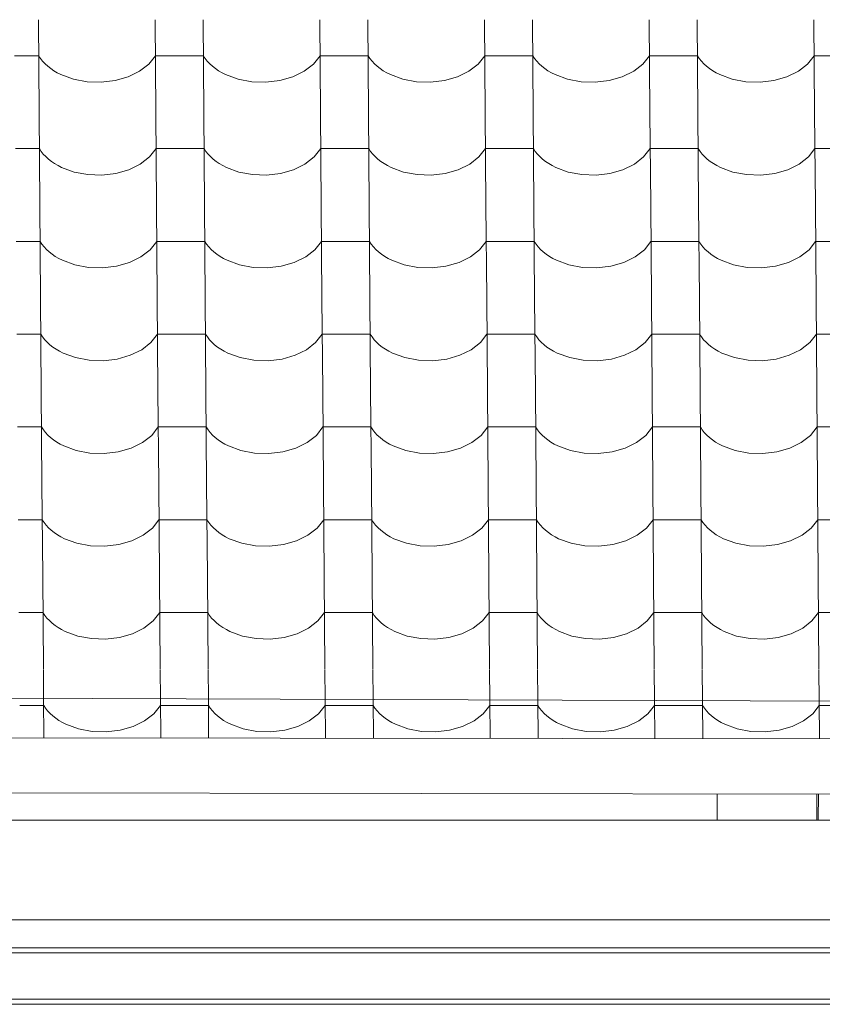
# Model space of a CAD drawing. Header units: millimetres. Extents: x -27785 to 104762, y -947 to 11132.
# Tile 8 of 146: x -18885 to -18081, y 6795 to 7782. Entities that reach past the tile are written whole.
import ezdxf

# ---------------------------------------------------------------- set-up
doc = ezdxf.new("R2010")
doc.units = ezdxf.units.MM
doc.header["$MEASUREMENT"] = 0
for name, color, linetype in [('POHLED JIŽNÍ_1_Bourané_Konstrukce - krov', 7, 'Continuous'), ('POHLED JIŽNÍ_1_Bourané_Konstrukce - nosné', 7, 'Continuous'), ('POHLED JIŽNÍ_1_Bourané_Konstrukce - střechy a skořepiny', 7, 'Continuous'), ('POHLED JIŽNÍ_1_Bourané_Konstrukce - římsy', 7, 'Continuous'), ('POHLED JIŽNÍ_1_Bourané_Výplně - Povrchové', 7, 'Continuous'), ('POHLED JIŽNÍ_1_Konstrukce - krov', 7, 'Continuous'), ('POHLED JIŽNÍ_1_Konstrukce - nosné', 7, 'Continuous')]:
    doc.layers.add(name, color=color, linetype=linetype)

# ---------------------------------------------------------------- blocks, each defined once
blk = doc.blocks.new('*X2', base_point=(-29303.7, -27473.93))
at = {"layer": 'POHLED JIŽNÍ_1_Bourané_Výplně - Povrchové', "color": 7, "linetype": 'Continuous', "lineweight": 13}
for p, q in [((-18866.51, 7782.18), (-18865.79, 7689.5)), ((-18749.55, 7782.18), (-18748.83, 7689.5)), ((-18701.52, 7782.18), (-18700.8, 7689.5)), ((-18584.56, 7782.18), (-18583.83, 7689.5)), ((-18536.52, 7782.18), (-18535.8, 7689.5)), ((-18419.56, 7782.18), (-18418.84, 7689.5)), ((-18371.53, 7782.18), (-18370.8, 7689.5)), ((-18254.56, 7782.18), (-18253.84, 7689.5)), ((-18206.53, 7782.18), (-18205.81, 7689.5)), ((-18089.57, 7782.18), (-18088.85, 7689.5)), ((-18866.23, 7746.02), (-18890.25, 7746.02)), ((-18866.23, 7746.02), (-18864.39, 7743.23)), ((-18864.39, 7743.23), (-18862.24, 7740.53)), ((-18862.24, 7740.53), (-18859.82, 7737.94)), ((-18859.82, 7737.94), (-18857.12, 7735.48)), ((-18765.13, 7730.46), (-18755.87, 7737.63)), ((-18755.87, 7737.63), (-18749.27, 7746.02)), ((-18725.25, 7746.02), (-18749.27, 7746.02)), ((-18701.24, 7746.02), (-18725.25, 7746.02)), ((-18701.24, 7746.02), (-18699.39, 7743.23)), ((-18699.39, 7743.23), (-18697.25, 7740.53)), ((-18697.25, 7740.53), (-18694.82, 7737.94)), ((-18694.82, 7737.94), (-18692.12, 7735.48)), ((-18600.13, 7730.46), (-18590.88, 7737.63)), ((-18590.88, 7737.63), (-18584.27, 7746.02)), ((-18560.26, 7746.02), (-18584.27, 7746.02)), ((-18536.24, 7746.02), (-18560.26, 7746.02)), ((-18536.24, 7746.02), (-18534.39, 7743.23)), ((-18534.39, 7743.23), (-18532.25, 7740.53)), ((-18532.25, 7740.53), (-18529.82, 7737.94)), ((-18529.82, 7737.94), (-18527.12, 7735.48)), ((-18435.13, 7730.46), (-18425.88, 7737.63)), ((-18425.88, 7737.63), (-18419.28, 7746.02)), ((-18395.26, 7746.02), (-18419.28, 7746.02)), ((-18371.24, 7746.02), (-18395.26, 7746.02)), ((-18371.24, 7746.02), (-18369.4, 7743.23)), ((-18369.4, 7743.23), (-18367.26, 7740.53)), ((-18367.26, 7740.53), (-18364.83, 7737.94)), ((-18364.83, 7737.94), (-18362.13, 7735.48)), ((-18270.14, 7730.46), (-18260.88, 7737.63)), ((-18260.88, 7737.63), (-18254.28, 7746.02)), ((-18230.27, 7746.02), (-18254.28, 7746.02)), ((-18206.25, 7746.02), (-18230.27, 7746.02)), ((-18206.25, 7746.02), (-18204.4, 7743.23)), ((-18204.4, 7743.23), (-18202.26, 7740.53)), ((-18202.26, 7740.53), (-18199.83, 7737.94)), ((-18199.83, 7737.94), (-18197.13, 7735.48)), ((-18105.14, 7730.46), (-18095.89, 7737.63)), ((-18095.89, 7737.63), (-18089.29, 7746.02)), ((-18065.27, 7746.02), (-18089.29, 7746.02)), ((-18857.12, 7735.48), (-18854.16, 7733.15)), ((-18854.16, 7733.15), (-18850.96, 7730.97)), ((-18850.96, 7730.97), (-18847.53, 7728.96)), ((-18847.53, 7728.96), (-18843.89, 7727.11)), ((-18843.89, 7727.11), (-18831.41, 7722.54)), ((-18776.56, 7724.87), (-18765.13, 7730.46)), ((-18692.12, 7735.48), (-18689.16, 7733.15)), ((-18689.16, 7733.15), (-18685.96, 7730.97)), ((-18685.96, 7730.97), (-18682.53, 7728.96)), ((-18682.53, 7728.96), (-18678.9, 7727.11)), ((-18678.9, 7727.11), (-18666.42, 7722.54)), ((-18611.56, 7724.87), (-18600.13, 7730.46)), ((-18527.12, 7735.48), (-18524.17, 7733.15)), ((-18524.17, 7733.15), (-18520.96, 7730.97)), ((-18520.96, 7730.97), (-18517.54, 7728.96)), ((-18517.54, 7728.96), (-18513.9, 7727.11)), ((-18513.9, 7727.11), (-18501.42, 7722.54)), ((-18446.57, 7724.87), (-18435.13, 7730.46)), ((-18362.13, 7735.48), (-18359.17, 7733.15)), ((-18359.17, 7733.15), (-18355.97, 7730.97)), ((-18355.97, 7730.97), (-18352.54, 7728.96)), ((-18352.54, 7728.96), (-18348.9, 7727.11)), ((-18348.9, 7727.11), (-18336.43, 7722.54)), ((-18281.57, 7724.87), (-18270.14, 7730.46)), ((-18197.13, 7735.48), (-18194.17, 7733.15)), ((-18194.17, 7733.15), (-18190.97, 7730.97)), ((-18190.97, 7730.97), (-18187.54, 7728.96)), ((-18187.54, 7728.96), (-18183.91, 7727.11)), ((-18183.91, 7727.11), (-18171.43, 7722.54)), ((-18116.58, 7724.87), (-18105.14, 7730.46)), ((-18831.41, 7722.54), (-18817.73, 7719.95)), ((-18817.73, 7719.95), (-18803.55, 7719.48)), ((-18803.55, 7719.48), (-18789.59, 7721.15)), ((-18789.59, 7721.15), (-18776.56, 7724.87)), ((-18666.42, 7722.54), (-18652.74, 7719.95)), ((-18652.74, 7719.95), (-18638.56, 7719.48)), ((-18638.56, 7719.48), (-18624.59, 7721.15)), ((-18624.59, 7721.15), (-18611.56, 7724.87)), ((-18501.42, 7722.54), (-18487.74, 7719.95)), ((-18487.74, 7719.95), (-18473.56, 7719.48)), ((-18473.56, 7719.48), (-18459.6, 7721.15)), ((-18459.6, 7721.15), (-18446.57, 7724.87)), ((-18336.43, 7722.54), (-18322.75, 7719.95)), ((-18322.75, 7719.95), (-18308.56, 7719.48)), ((-18308.56, 7719.48), (-18294.6, 7721.15)), ((-18294.6, 7721.15), (-18281.57, 7724.87)), ((-18171.43, 7722.54), (-18157.75, 7719.95)), ((-18157.75, 7719.95), (-18143.57, 7719.48)), ((-18143.57, 7719.48), (-18129.61, 7721.15)), ((-18129.61, 7721.15), (-18116.58, 7724.87)), ((-18865.79, 7689.17), (-18865.07, 7596.49)), ((-18748.83, 7689.17), (-18748.11, 7596.49)), ((-18700.79, 7689.17), (-18700.07, 7596.49)), ((-18583.83, 7689.17), (-18583.11, 7596.49)), ((-18535.8, 7689.17), (-18535.08, 7596.49)), ((-18418.84, 7689.17), (-18418.11, 7596.49)), ((-18370.8, 7689.17), (-18370.08, 7596.49)), ((-18253.84, 7689.17), (-18253.12, 7596.49)), ((-18205.81, 7689.17), (-18205.08, 7596.49)), ((-18088.84, 7689.17), (-18088.12, 7596.49)), ((-18865.51, 7653.01), (-18889.53, 7653.01)), ((-18865.51, 7653.01), (-18863.66, 7650.22)), ((-18863.66, 7650.22), (-18861.52, 7647.52)), ((-18861.52, 7647.52), (-18859.09, 7644.93)), ((-18755.15, 7644.62), (-18748.55, 7653.01)), ((-18724.53, 7653.01), (-18748.55, 7653.01)), ((-18700.51, 7653.01), (-18724.53, 7653.01)), ((-18700.51, 7653.01), (-18698.67, 7650.22)), ((-18698.67, 7650.22), (-18696.52, 7647.52)), ((-18696.52, 7647.52), (-18694.1, 7644.93)), ((-18590.15, 7644.62), (-18583.55, 7653.01)), ((-18559.53, 7653.01), (-18583.55, 7653.01)), ((-18535.52, 7653.01), (-18559.53, 7653.01)), ((-18535.52, 7653.01), (-18533.67, 7650.22)), ((-18533.67, 7650.22), (-18531.53, 7647.52)), ((-18531.53, 7647.52), (-18529.1, 7644.93)), ((-18425.16, 7644.62), (-18418.55, 7653.01)), ((-18394.54, 7653.01), (-18418.55, 7653.01)), ((-18370.52, 7653.01), (-18394.54, 7653.01)), ((-18370.52, 7653.01), (-18368.67, 7650.22)), ((-18368.67, 7650.22), (-18366.53, 7647.52)), ((-18366.53, 7647.52), (-18364.1, 7644.93)), ((-18260.16, 7644.62), (-18253.56, 7653.01)), ((-18229.54, 7653.01), (-18253.56, 7653.01)), ((-18205.52, 7653.01), (-18229.54, 7653.01)), ((-18205.52, 7653.01), (-18203.68, 7650.22)), ((-18203.68, 7650.22), (-18201.54, 7647.52)), ((-18201.54, 7647.52), (-18199.11, 7644.93)), ((-18095.17, 7644.62), (-18088.56, 7653.01)), ((-18064.55, 7653.01), (-18088.56, 7653.01)), ((-18859.09, 7644.93), (-18856.39, 7642.47)), ((-18856.39, 7642.47), (-18853.43, 7640.14)), ((-18853.43, 7640.14), (-18850.23, 7637.96)), ((-18850.23, 7637.96), (-18846.8, 7635.95)), ((-18764.4, 7637.45), (-18755.15, 7644.62)), ((-18694.1, 7644.93), (-18691.4, 7642.47)), ((-18691.4, 7642.47), (-18688.44, 7640.14)), ((-18688.44, 7640.14), (-18685.24, 7637.96)), ((-18685.24, 7637.96), (-18681.81, 7635.95)), ((-18599.41, 7637.45), (-18590.15, 7644.62)), ((-18529.1, 7644.93), (-18526.4, 7642.47)), ((-18526.4, 7642.47), (-18523.44, 7640.14)), ((-18523.44, 7640.14), (-18520.24, 7637.96)), ((-18520.24, 7637.96), (-18516.81, 7635.95)), ((-18434.41, 7637.45), (-18425.16, 7644.62)), ((-18364.1, 7644.93), (-18361.4, 7642.47)), ((-18361.4, 7642.47), (-18358.45, 7640.14)), ((-18358.45, 7640.14), (-18355.24, 7637.96)), ((-18355.24, 7637.96), (-18351.82, 7635.95)), ((-18269.42, 7637.45), (-18260.16, 7644.62)), ((-18199.11, 7644.93), (-18196.41, 7642.47)), ((-18196.41, 7642.47), (-18193.45, 7640.14)), ((-18193.45, 7640.14), (-18190.25, 7637.96)), ((-18190.25, 7637.96), (-18186.82, 7635.95)), ((-18104.42, 7637.45), (-18095.17, 7644.62)), ((-18846.8, 7635.95), (-18843.17, 7634.1)), ((-18843.17, 7634.1), (-18830.69, 7629.53)), ((-18830.69, 7629.53), (-18817.01, 7626.94)), ((-18802.83, 7626.47), (-18788.87, 7628.14)), ((-18788.87, 7628.14), (-18775.84, 7631.86)), ((-18775.84, 7631.86), (-18764.4, 7637.45)), ((-18681.81, 7635.95), (-18678.17, 7634.1)), ((-18678.17, 7634.1), (-18665.69, 7629.53)), ((-18665.69, 7629.53), (-18652.01, 7626.94)), ((-18637.83, 7626.47), (-18623.87, 7628.14)), ((-18623.87, 7628.14), (-18610.84, 7631.86)), ((-18610.84, 7631.86), (-18599.41, 7637.45)), ((-18516.81, 7635.95), (-18513.18, 7634.1)), ((-18513.18, 7634.1), (-18500.7, 7629.53)), ((-18500.7, 7629.53), (-18487.02, 7626.94)), ((-18472.84, 7626.47), (-18458.87, 7628.14)), ((-18458.87, 7628.14), (-18445.84, 7631.86)), ((-18445.84, 7631.86), (-18434.41, 7637.45)), ((-18351.82, 7635.95), (-18348.18, 7634.1)), ((-18348.18, 7634.1), (-18335.7, 7629.53)), ((-18335.7, 7629.53), (-18322.02, 7626.94)), ((-18307.84, 7626.47), (-18293.88, 7628.14)), ((-18293.88, 7628.14), (-18280.85, 7631.86)), ((-18280.85, 7631.86), (-18269.42, 7637.45)), ((-18186.82, 7635.95), (-18183.18, 7634.1)), ((-18183.18, 7634.1), (-18170.71, 7629.53)), ((-18170.71, 7629.53), (-18157.03, 7626.94)), ((-18142.84, 7626.47), (-18128.88, 7628.14)), ((-18128.88, 7628.14), (-18115.85, 7631.86)), ((-18115.85, 7631.86), (-18104.42, 7637.45)), ((-18817.01, 7626.94), (-18802.83, 7626.47)), ((-18652.01, 7626.94), (-18637.83, 7626.47)), ((-18487.02, 7626.94), (-18472.84, 7626.47)), ((-18322.02, 7626.94), (-18307.84, 7626.47)), ((-18157.03, 7626.94), (-18142.84, 7626.47)), ((-18865.07, 7596.16), (-18864.34, 7503.48)), ((-18748.1, 7596.16), (-18747.38, 7503.48)), ((-18700.07, 7596.16), (-18699.35, 7503.48)), ((-18583.11, 7596.16), (-18582.39, 7503.48)), ((-18535.07, 7596.16), (-18534.35, 7503.48)), ((-18418.11, 7596.16), (-18417.39, 7503.48)), ((-18370.08, 7596.16), (-18369.36, 7503.48)), ((-18253.12, 7596.16), (-18252.4, 7503.48)), ((-18205.08, 7596.16), (-18204.36, 7503.48)), ((-18088.12, 7596.16), (-18087.4, 7503.48)), ((-18864.78, 7560), (-18888.8, 7560)), ((-18864.78, 7560), (-18862.94, 7557.21)), ((-18754.43, 7551.62), (-18747.82, 7560)), ((-18723.81, 7560), (-18747.82, 7560)), ((-18699.79, 7560), (-18723.81, 7560)), ((-18699.79, 7560), (-18697.94, 7557.21)), ((-18589.43, 7551.62), (-18582.83, 7560)), ((-18558.81, 7560), (-18582.83, 7560)), ((-18534.79, 7560), (-18558.81, 7560)), ((-18534.79, 7560), (-18532.95, 7557.21)), ((-18424.43, 7551.62), (-18417.83, 7560)), ((-18393.81, 7560), (-18417.83, 7560)), ((-18369.8, 7560), (-18393.81, 7560)), ((-18369.8, 7560), (-18367.95, 7557.21)), ((-18259.44, 7551.62), (-18252.83, 7560)), ((-18228.82, 7560), (-18252.83, 7560)), ((-18204.8, 7560), (-18228.82, 7560)), ((-18204.8, 7560), (-18202.96, 7557.21)), ((-18094.44, 7551.62), (-18087.84, 7560)), ((-18063.82, 7560), (-18087.84, 7560)), ((-18862.94, 7557.21), (-18860.8, 7554.51)), ((-18860.8, 7554.51), (-18858.37, 7551.93)), ((-18858.37, 7551.93), (-18855.67, 7549.46)), ((-18855.67, 7549.46), (-18852.71, 7547.13)), ((-18763.68, 7544.44), (-18754.43, 7551.62)), ((-18697.94, 7557.21), (-18695.8, 7554.51)), ((-18695.8, 7554.51), (-18693.37, 7551.93)), ((-18693.37, 7551.93), (-18690.67, 7549.46)), ((-18690.67, 7549.46), (-18687.71, 7547.13)), ((-18598.68, 7544.44), (-18589.43, 7551.62)), ((-18532.95, 7557.21), (-18530.8, 7554.51)), ((-18530.8, 7554.51), (-18528.38, 7551.93)), ((-18528.38, 7551.93), (-18525.68, 7549.46)), ((-18525.68, 7549.46), (-18522.72, 7547.13)), ((-18433.69, 7544.44), (-18424.43, 7551.62)), ((-18367.95, 7557.21), (-18365.81, 7554.51)), ((-18365.81, 7554.51), (-18363.38, 7551.93)), ((-18363.38, 7551.93), (-18360.68, 7549.46)), ((-18360.68, 7549.46), (-18357.72, 7547.13)), ((-18268.69, 7544.44), (-18259.44, 7551.62)), ((-18202.96, 7557.21), (-18200.81, 7554.51)), ((-18200.81, 7554.51), (-18198.39, 7551.93)), ((-18198.39, 7551.93), (-18195.68, 7549.46)), ((-18195.68, 7549.46), (-18192.73, 7547.13)), ((-18103.7, 7544.44), (-18094.44, 7551.62)), ((-18852.71, 7547.13), (-18849.51, 7544.96)), ((-18849.51, 7544.96), (-18846.08, 7542.94)), ((-18846.08, 7542.94), (-18842.44, 7541.09)), ((-18842.44, 7541.09), (-18829.97, 7536.52)), ((-18775.11, 7538.85), (-18763.68, 7544.44)), ((-18687.71, 7547.13), (-18684.51, 7544.96)), ((-18684.51, 7544.96), (-18681.08, 7542.94)), ((-18681.08, 7542.94), (-18677.45, 7541.09)), ((-18677.45, 7541.09), (-18664.97, 7536.52)), ((-18610.12, 7538.85), (-18598.68, 7544.44)), ((-18522.72, 7547.13), (-18519.52, 7544.96)), ((-18519.52, 7544.96), (-18516.09, 7542.94)), ((-18516.09, 7542.94), (-18512.45, 7541.09)), ((-18512.45, 7541.09), (-18499.97, 7536.52)), ((-18445.12, 7538.85), (-18433.69, 7544.44)), ((-18357.72, 7547.13), (-18354.52, 7544.96)), ((-18354.52, 7544.96), (-18351.09, 7542.94)), ((-18351.09, 7542.94), (-18347.46, 7541.09)), ((-18347.46, 7541.09), (-18334.98, 7536.52)), ((-18280.12, 7538.85), (-18268.69, 7544.44)), ((-18192.73, 7547.13), (-18189.52, 7544.96)), ((-18189.52, 7544.96), (-18186.1, 7542.94)), ((-18186.1, 7542.94), (-18182.46, 7541.09)), ((-18182.46, 7541.09), (-18169.98, 7536.52)), ((-18115.13, 7538.85), (-18103.7, 7544.44)), ((-18829.97, 7536.52), (-18816.29, 7533.93)), ((-18816.29, 7533.93), (-18802.1, 7533.46)), ((-18802.1, 7533.46), (-18788.14, 7535.13)), ((-18788.14, 7535.13), (-18775.11, 7538.85)), ((-18664.97, 7536.52), (-18651.29, 7533.93)), ((-18651.29, 7533.93), (-18637.11, 7533.46)), ((-18637.11, 7533.46), (-18623.15, 7535.13)), ((-18623.15, 7535.13), (-18610.12, 7538.85)), ((-18499.97, 7536.52), (-18486.29, 7533.93)), ((-18486.29, 7533.93), (-18472.11, 7533.46)), ((-18472.11, 7533.46), (-18458.15, 7535.13)), ((-18458.15, 7535.13), (-18445.12, 7538.85)), ((-18334.98, 7536.52), (-18321.3, 7533.93)), ((-18321.3, 7533.93), (-18307.12, 7533.46)), ((-18307.12, 7533.46), (-18293.15, 7535.13)), ((-18293.15, 7535.13), (-18280.12, 7538.85)), ((-18169.98, 7536.52), (-18156.3, 7533.93)), ((-18156.3, 7533.93), (-18142.12, 7533.46)), ((-18142.12, 7533.46), (-18128.16, 7535.13)), ((-18128.16, 7535.13), (-18115.13, 7538.85)), ((-18864.34, 7503.15), (-18863.62, 7410.47)), ((-18747.38, 7503.15), (-18746.66, 7410.47)), ((-18699.35, 7503.15), (-18698.63, 7410.47)), ((-18582.38, 7503.15), (-18581.66, 7410.47)), ((-18534.35, 7503.15), (-18533.63, 7410.47)), ((-18417.39, 7503.15), (-18416.67, 7410.47)), ((-18369.35, 7503.15), (-18368.63, 7410.47)), ((-18252.39, 7503.15), (-18251.67, 7410.47)), ((-18204.36, 7503.15), (-18203.64, 7410.47)), ((-18087.4, 7503.15), (-18086.68, 7410.47)), ((-18864.06, 7466.99), (-18888.08, 7466.99)), ((-18864.06, 7466.99), (-18862.22, 7464.2)), ((-18862.22, 7464.2), (-18860.07, 7461.5)), ((-18860.07, 7461.5), (-18857.65, 7458.92)), ((-18753.7, 7458.61), (-18747.1, 7466.99)), ((-18723.08, 7466.99), (-18747.1, 7466.99)), ((-18699.06, 7466.99), (-18723.08, 7466.99)), ((-18699.06, 7466.99), (-18697.22, 7464.2)), ((-18697.22, 7464.2), (-18695.08, 7461.5)), ((-18695.08, 7461.5), (-18692.65, 7458.92)), ((-18588.71, 7458.61), (-18582.1, 7466.99)), ((-18558.09, 7466.99), (-18582.1, 7466.99)), ((-18534.07, 7466.99), (-18558.09, 7466.99)), ((-18534.07, 7466.99), (-18532.22, 7464.2)), ((-18532.22, 7464.2), (-18530.08, 7461.5)), ((-18530.08, 7461.5), (-18527.65, 7458.92)), ((-18423.71, 7458.61), (-18417.11, 7466.99)), ((-18393.09, 7466.99), (-18417.11, 7466.99)), ((-18369.07, 7466.99), (-18393.09, 7466.99)), ((-18369.07, 7466.99), (-18367.23, 7464.2)), ((-18367.23, 7464.2), (-18365.09, 7461.5)), ((-18365.09, 7461.5), (-18362.66, 7458.92)), ((-18258.71, 7458.61), (-18252.11, 7466.99)), ((-18228.09, 7466.99), (-18252.11, 7466.99)), ((-18204.08, 7466.99), (-18228.09, 7466.99)), ((-18204.08, 7466.99), (-18202.23, 7464.2)), ((-18202.23, 7464.2), (-18200.09, 7461.5)), ((-18200.09, 7461.5), (-18197.66, 7458.92)), ((-18093.72, 7458.61), (-18087.12, 7466.99)), ((-18063.1, 7466.99), (-18087.12, 7466.99)), ((-18857.65, 7458.92), (-18854.95, 7456.45)), ((-18854.95, 7456.45), (-18851.99, 7454.13)), ((-18851.99, 7454.13), (-18848.78, 7451.95)), ((-18848.78, 7451.95), (-18845.36, 7449.93)), ((-18774.39, 7445.84), (-18762.96, 7451.43)), ((-18762.96, 7451.43), (-18753.7, 7458.61)), ((-18692.65, 7458.92), (-18689.95, 7456.45)), ((-18689.95, 7456.45), (-18686.99, 7454.13)), ((-18686.99, 7454.13), (-18683.79, 7451.95)), ((-18683.79, 7451.95), (-18680.36, 7449.93)), ((-18609.39, 7445.84), (-18597.96, 7451.43)), ((-18597.96, 7451.43), (-18588.71, 7458.61)), ((-18527.65, 7458.92), (-18524.95, 7456.45)), ((-18524.95, 7456.45), (-18521.99, 7454.13)), ((-18521.99, 7454.13), (-18518.79, 7451.95)), ((-18518.79, 7451.95), (-18515.37, 7449.93)), ((-18444.4, 7445.84), (-18432.96, 7451.43)), ((-18432.96, 7451.43), (-18423.71, 7458.61)), ((-18362.66, 7458.92), (-18359.96, 7456.45)), ((-18359.96, 7456.45), (-18357, 7454.13)), ((-18357, 7454.13), (-18353.8, 7451.95)), ((-18353.8, 7451.95), (-18350.37, 7449.93)), ((-18279.4, 7445.84), (-18267.97, 7451.43)), ((-18267.97, 7451.43), (-18258.71, 7458.61)), ((-18197.66, 7458.92), (-18194.96, 7456.45)), ((-18194.96, 7456.45), (-18192, 7454.13)), ((-18192, 7454.13), (-18188.8, 7451.95)), ((-18188.8, 7451.95), (-18185.37, 7449.93)), ((-18114.41, 7445.84), (-18102.97, 7451.43)), ((-18102.97, 7451.43), (-18093.72, 7458.61)), ((-18845.36, 7449.93), (-18841.72, 7448.08)), ((-18841.72, 7448.08), (-18829.24, 7443.51)), ((-18829.24, 7443.51), (-18815.56, 7440.92)), ((-18815.56, 7440.92), (-18801.38, 7440.45)), ((-18801.38, 7440.45), (-18787.42, 7442.12)), ((-18787.42, 7442.12), (-18774.39, 7445.84)), ((-18680.36, 7449.93), (-18676.73, 7448.08)), ((-18676.73, 7448.08), (-18664.25, 7443.51)), ((-18664.25, 7443.51), (-18650.57, 7440.92)), ((-18650.57, 7440.92), (-18636.38, 7440.45)), ((-18636.38, 7440.45), (-18622.42, 7442.12)), ((-18622.42, 7442.12), (-18609.39, 7445.84)), ((-18515.37, 7449.93), (-18511.73, 7448.08)), ((-18511.73, 7448.08), (-18499.25, 7443.51)), ((-18499.25, 7443.51), (-18485.57, 7440.92)), ((-18485.57, 7440.92), (-18471.39, 7440.45)), ((-18471.39, 7440.45), (-18457.43, 7442.12)), ((-18457.43, 7442.12), (-18444.4, 7445.84)), ((-18350.37, 7449.93), (-18346.73, 7448.08)), ((-18346.73, 7448.08), (-18334.25, 7443.51)), ((-18334.25, 7443.51), (-18320.58, 7440.92)), ((-18320.58, 7440.92), (-18306.39, 7440.45)), ((-18306.39, 7440.45), (-18292.43, 7442.12)), ((-18292.43, 7442.12), (-18279.4, 7445.84)), ((-18185.37, 7449.93), (-18181.74, 7448.08)), ((-18181.74, 7448.08), (-18169.26, 7443.51)), ((-18169.26, 7443.51), (-18155.58, 7440.92)), ((-18155.58, 7440.92), (-18141.4, 7440.45)), ((-18141.4, 7440.45), (-18127.44, 7442.12)), ((-18127.44, 7442.12), (-18114.41, 7445.84)), ((-18863.62, 7410.14), (-18862.9, 7317.46)), ((-18746.66, 7410.14), (-18745.94, 7317.46)), ((-18698.62, 7410.14), (-18697.9, 7317.46)), ((-18581.66, 7410.14), (-18580.94, 7317.46)), ((-18533.63, 7410.14), (-18532.91, 7317.46)), ((-18416.66, 7410.14), (-18415.94, 7317.46)), ((-18368.63, 7410.14), (-18367.91, 7317.46)), ((-18251.67, 7410.14), (-18250.95, 7317.46)), ((-18203.63, 7410.14), (-18202.91, 7317.46)), ((-18086.67, 7410.14), (-18085.95, 7317.46)), ((-18863.34, 7373.98), (-18887.35, 7373.98)), ((-18863.34, 7373.98), (-18861.49, 7371.19)), ((-18861.49, 7371.19), (-18859.35, 7368.49)), ((-18752.98, 7365.6), (-18746.38, 7373.98)), ((-18722.36, 7373.98), (-18746.38, 7373.98)), ((-18698.34, 7373.98), (-18722.36, 7373.98)), ((-18698.34, 7373.98), (-18696.5, 7371.19)), ((-18696.5, 7371.19), (-18694.35, 7368.49)), ((-18587.98, 7365.6), (-18581.38, 7373.98)), ((-18557.36, 7373.98), (-18581.38, 7373.98)), ((-18533.35, 7373.98), (-18557.36, 7373.98)), ((-18533.35, 7373.98), (-18531.5, 7371.19)), ((-18531.5, 7371.19), (-18529.36, 7368.49)), ((-18422.99, 7365.6), (-18416.38, 7373.98)), ((-18392.37, 7373.98), (-18416.38, 7373.98)), ((-18368.35, 7373.98), (-18392.37, 7373.98)), ((-18368.35, 7373.98), (-18366.5, 7371.19)), ((-18366.5, 7371.19), (-18364.36, 7368.49)), ((-18257.99, 7365.6), (-18251.39, 7373.98)), ((-18227.37, 7373.98), (-18251.39, 7373.98)), ((-18203.35, 7373.98), (-18227.37, 7373.98)), ((-18203.35, 7373.98), (-18201.51, 7371.19)), ((-18201.51, 7371.19), (-18199.37, 7368.49)), ((-18092.99, 7365.6), (-18086.39, 7373.98)), ((-18062.37, 7373.98), (-18086.39, 7373.98)), ((-18859.35, 7368.49), (-18856.92, 7365.91)), ((-18856.92, 7365.91), (-18854.22, 7363.44)), ((-18854.22, 7363.44), (-18851.26, 7361.12)), ((-18762.23, 7358.43), (-18752.98, 7365.6)), ((-18694.35, 7368.49), (-18691.93, 7365.91)), ((-18691.93, 7365.91), (-18689.23, 7363.44)), ((-18689.23, 7363.44), (-18686.27, 7361.12)), ((-18597.24, 7358.43), (-18587.98, 7365.6)), ((-18529.36, 7368.49), (-18526.93, 7365.91)), ((-18526.93, 7365.91), (-18524.23, 7363.44)), ((-18524.23, 7363.44), (-18521.27, 7361.12)), ((-18432.24, 7358.43), (-18422.99, 7365.6)), ((-18364.36, 7368.49), (-18361.93, 7365.91)), ((-18361.93, 7365.91), (-18359.23, 7363.44)), ((-18359.23, 7363.44), (-18356.27, 7361.12)), ((-18267.24, 7358.43), (-18257.99, 7365.6)), ((-18199.37, 7368.49), (-18196.94, 7365.91)), ((-18196.94, 7365.91), (-18194.24, 7363.44)), ((-18194.24, 7363.44), (-18191.28, 7361.12)), ((-18102.25, 7358.43), (-18092.99, 7365.6)), ((-18851.26, 7361.12), (-18848.06, 7358.94)), ((-18848.06, 7358.94), (-18844.63, 7356.92)), ((-18844.63, 7356.92), (-18841, 7355.07)), ((-18841, 7355.07), (-18828.52, 7350.5)), ((-18786.7, 7349.11), (-18773.67, 7352.83)), ((-18773.67, 7352.83), (-18762.23, 7358.43)), ((-18686.27, 7361.12), (-18683.07, 7358.94)), ((-18683.07, 7358.94), (-18679.64, 7356.92)), ((-18679.64, 7356.92), (-18676, 7355.07)), ((-18676, 7355.07), (-18663.52, 7350.5)), ((-18621.7, 7349.11), (-18608.67, 7352.83)), ((-18608.67, 7352.83), (-18597.24, 7358.43)), ((-18521.27, 7361.12), (-18518.07, 7358.94)), ((-18518.07, 7358.94), (-18514.64, 7356.92)), ((-18514.64, 7356.92), (-18511.01, 7355.07)), ((-18511.01, 7355.07), (-18498.53, 7350.5)), ((-18456.7, 7349.11), (-18443.67, 7352.83)), ((-18443.67, 7352.83), (-18432.24, 7358.43)), ((-18356.27, 7361.12), (-18353.07, 7358.94)), ((-18353.07, 7358.94), (-18349.65, 7356.92)), ((-18349.65, 7356.92), (-18346.01, 7355.07)), ((-18346.01, 7355.07), (-18333.53, 7350.5)), ((-18291.71, 7349.11), (-18278.68, 7352.83)), ((-18278.68, 7352.83), (-18267.24, 7358.43)), ((-18191.28, 7361.12), (-18188.08, 7358.94)), ((-18188.08, 7358.94), (-18184.65, 7356.92)), ((-18184.65, 7356.92), (-18181.01, 7355.07)), ((-18181.01, 7355.07), (-18168.53, 7350.5)), ((-18126.71, 7349.11), (-18113.68, 7352.83)), ((-18113.68, 7352.83), (-18102.25, 7358.43)), ((-18828.52, 7350.5), (-18814.84, 7347.91)), ((-18814.84, 7347.91), (-18800.66, 7347.44)), ((-18800.66, 7347.44), (-18786.7, 7349.11)), ((-18663.52, 7350.5), (-18649.84, 7347.91)), ((-18649.84, 7347.91), (-18635.66, 7347.44)), ((-18635.66, 7347.44), (-18621.7, 7349.11)), ((-18498.53, 7350.5), (-18484.85, 7347.91)), ((-18484.85, 7347.91), (-18470.67, 7347.44)), ((-18470.67, 7347.44), (-18456.7, 7349.11)), ((-18333.53, 7350.5), (-18319.85, 7347.91)), ((-18319.85, 7347.91), (-18305.67, 7347.44)), ((-18305.67, 7347.44), (-18291.71, 7349.11)), ((-18168.53, 7350.5), (-18154.86, 7347.91)), ((-18154.86, 7347.91), (-18140.67, 7347.44)), ((-18140.67, 7347.44), (-18126.71, 7349.11)), ((-18862.89, 7317.13), (-18862.17, 7224.46)), ((-18745.93, 7317.13), (-18745.21, 7224.46)), ((-18697.9, 7317.13), (-18697.18, 7224.46)), ((-18580.94, 7317.13), (-18580.22, 7224.46)), ((-18532.9, 7317.13), (-18532.18, 7224.46)), ((-18415.94, 7317.13), (-18415.22, 7224.46)), ((-18367.91, 7317.13), (-18367.19, 7224.46)), ((-18250.95, 7317.13), (-18250.22, 7224.46)), ((-18202.91, 7317.13), (-18202.19, 7224.46)), ((-18085.95, 7317.13), (-18085.23, 7224.46)), ((-18862.61, 7280.97), (-18886.63, 7280.97)), ((-18862.61, 7280.97), (-18860.77, 7278.18)), ((-18860.77, 7278.18), (-18858.63, 7275.48)), ((-18858.63, 7275.48), (-18856.2, 7272.9)), ((-18856.2, 7272.9), (-18853.5, 7270.43)), ((-18761.51, 7265.42), (-18752.25, 7272.59)), ((-18752.25, 7272.59), (-18745.65, 7280.97)), ((-18721.63, 7280.97), (-18745.65, 7280.97)), ((-18697.62, 7280.97), (-18721.63, 7280.97)), ((-18697.62, 7280.97), (-18695.77, 7278.18)), ((-18695.77, 7278.18), (-18693.63, 7275.48)), ((-18693.63, 7275.48), (-18691.2, 7272.9)), ((-18691.2, 7272.9), (-18688.5, 7270.43)), ((-18596.51, 7265.42), (-18587.26, 7272.59)), ((-18587.26, 7272.59), (-18580.66, 7280.97)), ((-18556.64, 7280.97), (-18580.66, 7280.97)), ((-18532.62, 7280.97), (-18556.64, 7280.97)), ((-18532.62, 7280.97), (-18530.78, 7278.18)), ((-18530.78, 7278.18), (-18528.63, 7275.48)), ((-18528.63, 7275.48), (-18526.21, 7272.9)), ((-18526.21, 7272.9), (-18523.51, 7270.43)), ((-18431.52, 7265.42), (-18422.26, 7272.59)), ((-18422.26, 7272.59), (-18415.66, 7280.97)), ((-18391.64, 7280.97), (-18415.66, 7280.97)), ((-18367.63, 7280.97), (-18391.64, 7280.97)), ((-18367.63, 7280.97), (-18365.78, 7278.18)), ((-18365.78, 7278.18), (-18363.64, 7275.48)), ((-18363.64, 7275.48), (-18361.21, 7272.9)), ((-18361.21, 7272.9), (-18358.51, 7270.43)), ((-18266.52, 7265.42), (-18257.27, 7272.59)), ((-18257.27, 7272.59), (-18250.66, 7280.97)), ((-18226.65, 7280.97), (-18250.66, 7280.97)), ((-18202.63, 7280.97), (-18226.65, 7280.97)), ((-18202.63, 7280.97), (-18200.78, 7278.18)), ((-18200.78, 7278.18), (-18198.64, 7275.48)), ((-18198.64, 7275.48), (-18196.21, 7272.9)), ((-18196.21, 7272.9), (-18193.51, 7270.43)), ((-18101.52, 7265.42), (-18092.27, 7272.59)), ((-18092.27, 7272.59), (-18085.67, 7280.97)), ((-18061.65, 7280.97), (-18085.67, 7280.97)), ((-18853.5, 7270.43), (-18850.54, 7268.11)), ((-18850.54, 7268.11), (-18847.34, 7265.93)), ((-18847.34, 7265.93), (-18843.91, 7263.91)), ((-18843.91, 7263.91), (-18840.27, 7262.06)), ((-18772.94, 7259.83), (-18761.51, 7265.42)), ((-18688.5, 7270.43), (-18685.54, 7268.11)), ((-18685.54, 7268.11), (-18682.34, 7265.93)), ((-18682.34, 7265.93), (-18678.91, 7263.91)), ((-18678.91, 7263.91), (-18675.28, 7262.06)), ((-18607.95, 7259.83), (-18596.51, 7265.42)), ((-18523.51, 7270.43), (-18520.55, 7268.11)), ((-18520.55, 7268.11), (-18517.35, 7265.93)), ((-18517.35, 7265.93), (-18513.92, 7263.91)), ((-18513.92, 7263.91), (-18510.28, 7262.06)), ((-18442.95, 7259.83), (-18431.52, 7265.42)), ((-18358.51, 7270.43), (-18355.55, 7268.11)), ((-18355.55, 7268.11), (-18352.35, 7265.93)), ((-18352.35, 7265.93), (-18348.92, 7263.91)), ((-18348.92, 7263.91), (-18345.29, 7262.06)), ((-18277.95, 7259.83), (-18266.52, 7265.42)), ((-18193.51, 7270.43), (-18190.56, 7268.11)), ((-18190.56, 7268.11), (-18187.35, 7265.93)), ((-18187.35, 7265.93), (-18183.93, 7263.91)), ((-18183.93, 7263.91), (-18180.29, 7262.06)), ((-18112.96, 7259.83), (-18101.52, 7265.42)), ((-18840.27, 7262.06), (-18827.8, 7257.49)), ((-18827.8, 7257.49), (-18814.12, 7254.9)), ((-18814.12, 7254.9), (-18799.93, 7254.43)), ((-18799.93, 7254.43), (-18785.97, 7256.1)), ((-18785.97, 7256.1), (-18772.94, 7259.83)), ((-18675.28, 7262.06), (-18662.8, 7257.49)), ((-18662.8, 7257.49), (-18649.12, 7254.9)), ((-18649.12, 7254.9), (-18634.94, 7254.43)), ((-18634.94, 7254.43), (-18620.98, 7256.1)), ((-18620.98, 7256.1), (-18607.95, 7259.83)), ((-18510.28, 7262.06), (-18497.8, 7257.49)), ((-18497.8, 7257.49), (-18484.12, 7254.9)), ((-18484.12, 7254.9), (-18469.94, 7254.43)), ((-18469.94, 7254.43), (-18455.98, 7256.1)), ((-18455.98, 7256.1), (-18442.95, 7259.83)), ((-18345.29, 7262.06), (-18332.81, 7257.49)), ((-18332.81, 7257.49), (-18319.13, 7254.9)), ((-18319.13, 7254.9), (-18304.95, 7254.43)), ((-18304.95, 7254.43), (-18290.98, 7256.1)), ((-18290.98, 7256.1), (-18277.95, 7259.83)), ((-18180.29, 7262.06), (-18167.81, 7257.49)), ((-18167.81, 7257.49), (-18154.13, 7254.9)), ((-18154.13, 7254.9), (-18139.95, 7254.43)), ((-18139.95, 7254.43), (-18125.99, 7256.1)), ((-18125.99, 7256.1), (-18112.96, 7259.83)), ((-18862.17, 7224.12), (-18861.45, 7131.45)), ((-18745.21, 7224.12), (-18744.49, 7131.45)), ((-18697.18, 7224.12), (-18696.45, 7131.45)), ((-18580.21, 7224.12), (-18579.49, 7131.45)), ((-18532.18, 7224.12), (-18531.46, 7131.45)), ((-18415.22, 7224.12), (-18414.5, 7131.45)), ((-18367.18, 7224.12), (-18366.46, 7131.45)), ((-18250.22, 7224.12), (-18249.5, 7131.45)), ((-18202.19, 7224.12), (-18201.47, 7131.45)), ((-18085.23, 7224.12), (-18084.5, 7131.45)), ((-18861.89, 7187.96), (-18885.91, 7187.96)), ((-18861.89, 7187.96), (-18860.04, 7185.17)), ((-18860.04, 7185.17), (-18857.9, 7182.48)), ((-18751.53, 7179.58), (-18744.93, 7187.96)), ((-18720.91, 7187.96), (-18744.93, 7187.96)), ((-18696.89, 7187.96), (-18720.91, 7187.96)), ((-18696.89, 7187.96), (-18695.05, 7185.17)), ((-18695.05, 7185.17), (-18692.91, 7182.48)), ((-18586.53, 7179.58), (-18579.93, 7187.96)), ((-18555.92, 7187.96), (-18579.93, 7187.96)), ((-18531.9, 7187.96), (-18555.92, 7187.96)), ((-18531.9, 7187.96), (-18530.05, 7185.17)), ((-18530.05, 7185.17), (-18527.91, 7182.48)), ((-18421.54, 7179.58), (-18414.94, 7187.96)), ((-18390.92, 7187.96), (-18414.94, 7187.96)), ((-18366.9, 7187.96), (-18390.92, 7187.96)), ((-18366.9, 7187.96), (-18365.06, 7185.17)), ((-18365.06, 7185.17), (-18362.91, 7182.48)), ((-18256.54, 7179.58), (-18249.94, 7187.96)), ((-18225.92, 7187.96), (-18249.94, 7187.96)), ((-18201.91, 7187.96), (-18225.92, 7187.96)), ((-18201.91, 7187.96), (-18200.06, 7185.17)), ((-18200.06, 7185.17), (-18197.92, 7182.48)), ((-18091.55, 7179.58), (-18084.94, 7187.96)), ((-18060.93, 7187.96), (-18084.94, 7187.96)), ((-18857.9, 7182.48), (-18855.47, 7179.89)), ((-18855.47, 7179.89), (-18852.77, 7177.42)), ((-18852.77, 7177.42), (-18849.82, 7175.1)), ((-18849.82, 7175.1), (-18846.61, 7172.92)), ((-18760.78, 7172.41), (-18751.53, 7179.58)), ((-18692.91, 7182.48), (-18690.48, 7179.89)), ((-18690.48, 7179.89), (-18687.78, 7177.42)), ((-18687.78, 7177.42), (-18684.82, 7175.1)), ((-18684.82, 7175.1), (-18681.62, 7172.92)), ((-18595.79, 7172.41), (-18586.53, 7179.58)), ((-18527.91, 7182.48), (-18525.48, 7179.89)), ((-18525.48, 7179.89), (-18522.78, 7177.42)), ((-18522.78, 7177.42), (-18519.82, 7175.1)), ((-18519.82, 7175.1), (-18516.62, 7172.92)), ((-18430.79, 7172.41), (-18421.54, 7179.58)), ((-18362.91, 7182.48), (-18360.49, 7179.89)), ((-18360.49, 7179.89), (-18357.79, 7177.42)), ((-18357.79, 7177.42), (-18354.83, 7175.1)), ((-18354.83, 7175.1), (-18351.63, 7172.92)), ((-18265.8, 7172.41), (-18256.54, 7179.58)), ((-18197.92, 7182.48), (-18195.49, 7179.89)), ((-18195.49, 7179.89), (-18192.79, 7177.42)), ((-18192.79, 7177.42), (-18189.83, 7175.1)), ((-18189.83, 7175.1), (-18186.63, 7172.92)), ((-18100.8, 7172.41), (-18091.55, 7179.58)), ((-18846.61, 7172.92), (-18843.19, 7170.9)), ((-18843.19, 7170.9), (-18839.55, 7169.05)), ((-18839.55, 7169.05), (-18827.07, 7164.48)), ((-18827.07, 7164.48), (-18813.39, 7161.89)), ((-18785.25, 7163.09), (-18772.22, 7166.82)), ((-18772.22, 7166.82), (-18760.78, 7172.41)), ((-18681.62, 7172.92), (-18678.19, 7170.9)), ((-18678.19, 7170.9), (-18674.55, 7169.05)), ((-18674.55, 7169.05), (-18662.08, 7164.48)), ((-18662.08, 7164.48), (-18648.4, 7161.89)), ((-18620.25, 7163.09), (-18607.22, 7166.82)), ((-18607.22, 7166.82), (-18595.79, 7172.41)), ((-18516.62, 7172.92), (-18513.19, 7170.9)), ((-18513.19, 7170.9), (-18509.56, 7169.05)), ((-18509.56, 7169.05), (-18497.08, 7164.48)), ((-18497.08, 7164.48), (-18483.4, 7161.89)), ((-18455.26, 7163.09), (-18442.23, 7166.82)), ((-18442.23, 7166.82), (-18430.79, 7172.41)), ((-18351.63, 7172.92), (-18348.2, 7170.9)), ((-18348.2, 7170.9), (-18344.56, 7169.05)), ((-18344.56, 7169.05), (-18332.08, 7164.48)), ((-18332.08, 7164.48), (-18318.4, 7161.89)), ((-18290.26, 7163.09), (-18277.23, 7166.82)), ((-18277.23, 7166.82), (-18265.8, 7172.41)), ((-18186.63, 7172.92), (-18183.2, 7170.9)), ((-18183.2, 7170.9), (-18179.57, 7169.05)), ((-18179.57, 7169.05), (-18167.09, 7164.48)), ((-18167.09, 7164.48), (-18153.41, 7161.89)), ((-18125.26, 7163.09), (-18112.23, 7166.82)), ((-18112.23, 7166.82), (-18100.8, 7172.41)), ((-18813.39, 7161.89), (-18799.21, 7161.42)), ((-18799.21, 7161.42), (-18785.25, 7163.09)), ((-18648.4, 7161.89), (-18634.21, 7161.42)), ((-18634.21, 7161.42), (-18620.25, 7163.09)), ((-18483.4, 7161.89), (-18469.22, 7161.42)), ((-18469.22, 7161.42), (-18455.26, 7163.09)), ((-18318.4, 7161.89), (-18304.22, 7161.42)), ((-18304.22, 7161.42), (-18290.26, 7163.09)), ((-18153.41, 7161.89), (-18139.23, 7161.42)), ((-18139.23, 7161.42), (-18125.26, 7163.09)), ((-18861.45, 7131.11), (-18861.22, 7101.97)), ((-18744.49, 7131.11), (-18744.26, 7101.58)), ((-18696.45, 7131.11), (-18696.22, 7101.41)), ((-18579.49, 7131.11), (-18579.26, 7101.02)), ((-18531.46, 7131.11), (-18531.22, 7100.85)), ((-18414.49, 7131.11), (-18414.26, 7100.46)), ((-18366.46, 7131.11), (-18366.22, 7100.29)), ((-18249.5, 7131.11), (-18249.26, 7099.9)), ((-18201.46, 7131.11), (-18201.22, 7099.73)), ((-18084.5, 7131.11), (-18084.25, 7099.34))]:
    blk.add_line(p, q, dxfattribs=at)
blk = doc.blocks.new('*X6', base_point=(-29303.7, -27473.93))
at = {"layer": 'POHLED JIŽNÍ_1_Bourané_Výplně - Povrchové', "color": 7, "linetype": 'Continuous', "lineweight": 13}
for p, q in [((-18861.17, 7094.96), (-18885.18, 7094.96)), ((-18861.22, 7101.97), (-18860.91, 7062.43)), ((-18861.17, 7094.96), (-18859.32, 7092.16)), ((-18750.81, 7086.57), (-18744.2, 7094.96)), ((-18744.26, 7101.58), (-18743.95, 7062.28)), ((-18720.19, 7094.96), (-18744.2, 7094.96)), ((-18696.17, 7094.96), (-18720.19, 7094.96)), ((-18696.22, 7101.41), (-18695.92, 7062.22)), ((-18696.17, 7094.96), (-18694.32, 7092.16)), ((-18585.81, 7086.57), (-18579.21, 7094.96)), ((-18579.26, 7101.02), (-18578.95, 7062.07)), ((-18555.19, 7094.96), (-18579.21, 7094.96)), ((-18531.17, 7094.96), (-18555.19, 7094.96)), ((-18531.22, 7100.85), (-18530.92, 7062.01)), ((-18531.17, 7094.96), (-18529.33, 7092.16)), ((-18420.82, 7086.57), (-18414.21, 7094.96)), ((-18414.26, 7100.46), (-18413.96, 7061.86)), ((-18390.2, 7094.96), (-18414.21, 7094.96)), ((-18366.18, 7094.96), (-18390.2, 7094.96)), ((-18366.22, 7100.29), (-18365.92, 7061.79)), ((-18366.18, 7094.96), (-18364.33, 7092.16)), ((-18255.82, 7086.57), (-18249.22, 7094.96)), ((-18249.26, 7099.9), (-18248.96, 7061.64)), ((-18225.2, 7094.96), (-18249.22, 7094.96)), ((-18201.18, 7094.96), (-18225.2, 7094.96)), ((-18201.22, 7099.73), (-18200.92, 7061.58)), ((-18201.18, 7094.96), (-18199.34, 7092.16)), ((-18090.82, 7086.57), (-18084.22, 7094.96)), ((-18084.25, 7099.34), (-18083.96, 7061.43)), ((-18060.2, 7094.96), (-18084.22, 7094.96)), ((-18859.32, 7092.16), (-18857.18, 7089.47)), ((-18857.18, 7089.47), (-18854.75, 7086.88)), ((-18854.75, 7086.88), (-18852.05, 7084.42)), ((-18760.06, 7079.4), (-18750.81, 7086.57)), ((-18694.32, 7092.16), (-18692.18, 7089.47)), ((-18692.18, 7089.47), (-18689.75, 7086.88)), ((-18689.75, 7086.88), (-18687.05, 7084.42)), ((-18595.07, 7079.4), (-18585.81, 7086.57)), ((-18529.33, 7092.16), (-18527.19, 7089.47)), ((-18527.19, 7089.47), (-18524.76, 7086.88)), ((-18524.76, 7086.88), (-18522.06, 7084.42)), ((-18430.07, 7079.4), (-18420.82, 7086.57)), ((-18364.33, 7092.16), (-18362.19, 7089.47)), ((-18362.19, 7089.47), (-18359.76, 7086.88)), ((-18359.76, 7086.88), (-18357.06, 7084.42)), ((-18265.07, 7079.4), (-18255.82, 7086.57)), ((-18199.34, 7092.16), (-18197.19, 7089.47)), ((-18197.19, 7089.47), (-18194.77, 7086.88)), ((-18194.77, 7086.88), (-18192.07, 7084.42)), ((-18100.08, 7079.4), (-18090.82, 7086.57)), ((-18852.05, 7084.42), (-18849.09, 7082.09)), ((-18849.09, 7082.09), (-18845.89, 7079.91)), ((-18845.89, 7079.91), (-18842.46, 7077.89)), ((-18842.46, 7077.89), (-18838.83, 7076.04)), ((-18838.83, 7076.04), (-18826.35, 7071.47)), ((-18771.49, 7073.81), (-18760.06, 7079.4)), ((-18687.05, 7084.42), (-18684.1, 7082.09)), ((-18684.1, 7082.09), (-18680.89, 7079.91)), ((-18680.89, 7079.91), (-18677.47, 7077.89)), ((-18677.47, 7077.89), (-18673.83, 7076.04)), ((-18673.83, 7076.04), (-18661.35, 7071.47)), ((-18606.5, 7073.81), (-18595.07, 7079.4)), ((-18522.06, 7084.42), (-18519.1, 7082.09)), ((-18519.1, 7082.09), (-18515.9, 7079.91)), ((-18515.9, 7079.91), (-18512.47, 7077.89)), ((-18512.47, 7077.89), (-18508.83, 7076.04)), ((-18508.83, 7076.04), (-18496.36, 7071.47)), ((-18441.5, 7073.81), (-18430.07, 7079.4)), ((-18357.06, 7084.42), (-18354.1, 7082.09)), ((-18354.1, 7082.09), (-18350.9, 7079.91)), ((-18350.9, 7079.91), (-18347.47, 7077.89)), ((-18347.47, 7077.89), (-18343.84, 7076.04)), ((-18343.84, 7076.04), (-18331.36, 7071.47)), ((-18276.51, 7073.81), (-18265.07, 7079.4)), ((-18192.07, 7084.42), (-18189.11, 7082.09)), ((-18189.11, 7082.09), (-18185.91, 7079.91)), ((-18185.91, 7079.91), (-18182.48, 7077.89)), ((-18182.48, 7077.89), (-18178.84, 7076.04)), ((-18178.84, 7076.04), (-18166.36, 7071.47)), ((-18111.51, 7073.81), (-18100.08, 7079.4)), ((-18826.35, 7071.47), (-18812.67, 7068.88)), ((-18812.67, 7068.88), (-18798.49, 7068.41)), ((-18798.49, 7068.41), (-18784.52, 7070.08)), ((-18784.52, 7070.08), (-18771.49, 7073.81)), ((-18661.35, 7071.47), (-18647.67, 7068.88)), ((-18647.67, 7068.88), (-18633.49, 7068.41)), ((-18633.49, 7068.41), (-18619.53, 7070.08)), ((-18619.53, 7070.08), (-18606.5, 7073.81)), ((-18496.36, 7071.47), (-18482.68, 7068.88)), ((-18482.68, 7068.88), (-18468.49, 7068.41)), ((-18468.49, 7068.41), (-18454.53, 7070.08)), ((-18454.53, 7070.08), (-18441.5, 7073.81)), ((-18331.36, 7071.47), (-18317.68, 7068.88)), ((-18317.68, 7068.88), (-18303.5, 7068.41)), ((-18303.5, 7068.41), (-18289.54, 7070.08)), ((-18289.54, 7070.08), (-18276.51, 7073.81)), ((-18166.36, 7071.47), (-18152.68, 7068.88)), ((-18152.68, 7068.88), (-18138.5, 7068.41)), ((-18138.5, 7068.41), (-18124.54, 7070.08)), ((-18124.54, 7070.08), (-18111.51, 7073.81))]:
    blk.add_line(p, q, dxfattribs=at)
blk = doc.blocks.new('*X7', base_point=(-29303.7, -27473.93))
at = {"layer": 'POHLED JIŽNÍ_1_Bourané_Konstrukce - střechy a skořepiny', "color": 7, "linetype": 'Continuous', "lineweight": 13}
for p, q in [((-18861.17, 7094.96), (-18885.18, 7094.96)), ((-18861.22, 7101.98), (-18860.91, 7062.43)), ((-18861.17, 7094.96), (-18859.32, 7092.16)), ((-18750.81, 7086.57), (-18744.2, 7094.96)), ((-18744.26, 7101.58), (-18743.95, 7062.28)), ((-18720.19, 7094.96), (-18744.2, 7094.96)), ((-18696.17, 7094.96), (-18720.19, 7094.96)), ((-18696.22, 7101.41), (-18695.92, 7062.22)), ((-18696.17, 7094.96), (-18694.32, 7092.16)), ((-18585.81, 7086.57), (-18579.21, 7094.96)), ((-18579.26, 7101.02), (-18578.95, 7062.07)), ((-18555.19, 7094.96), (-18579.21, 7094.96)), ((-18531.17, 7094.96), (-18555.19, 7094.96)), ((-18531.22, 7100.85), (-18530.92, 7062.01)), ((-18531.17, 7094.96), (-18529.33, 7092.16)), ((-18420.82, 7086.57), (-18414.21, 7094.96)), ((-18414.26, 7100.46), (-18413.96, 7061.86)), ((-18390.2, 7094.96), (-18414.21, 7094.96)), ((-18366.18, 7094.96), (-18390.2, 7094.96)), ((-18366.22, 7100.29), (-18365.92, 7061.79)), ((-18366.18, 7094.96), (-18364.33, 7092.16)), ((-18255.82, 7086.57), (-18249.22, 7094.96)), ((-18249.26, 7099.9), (-18248.96, 7061.64)), ((-18225.2, 7094.96), (-18249.22, 7094.96)), ((-18201.18, 7094.96), (-18225.2, 7094.96)), ((-18201.22, 7099.73), (-18200.92, 7061.58)), ((-18201.18, 7094.96), (-18199.34, 7092.16)), ((-18090.82, 7086.57), (-18084.22, 7094.96)), ((-18084.25, 7099.34), (-18083.96, 7061.43)), ((-18060.2, 7094.96), (-18084.22, 7094.96)), ((-18859.32, 7092.16), (-18857.18, 7089.47)), ((-18857.18, 7089.47), (-18854.75, 7086.88)), ((-18854.75, 7086.88), (-18852.05, 7084.42)), ((-18760.06, 7079.4), (-18750.81, 7086.57)), ((-18694.32, 7092.16), (-18692.18, 7089.47)), ((-18692.18, 7089.47), (-18689.75, 7086.88)), ((-18689.75, 7086.88), (-18687.05, 7084.42)), ((-18595.07, 7079.4), (-18585.81, 7086.57)), ((-18529.33, 7092.16), (-18527.19, 7089.47)), ((-18527.19, 7089.47), (-18524.76, 7086.88)), ((-18524.76, 7086.88), (-18522.06, 7084.42)), ((-18430.07, 7079.4), (-18420.82, 7086.57)), ((-18364.33, 7092.16), (-18362.19, 7089.47)), ((-18362.19, 7089.47), (-18359.76, 7086.88)), ((-18359.76, 7086.88), (-18357.06, 7084.42)), ((-18265.07, 7079.4), (-18255.82, 7086.57)), ((-18199.34, 7092.16), (-18197.19, 7089.47)), ((-18197.19, 7089.47), (-18194.77, 7086.88)), ((-18194.77, 7086.88), (-18192.07, 7084.42)), ((-18100.08, 7079.4), (-18090.82, 7086.57)), ((-18852.05, 7084.42), (-18849.09, 7082.09)), ((-18849.09, 7082.09), (-18845.89, 7079.91)), ((-18845.89, 7079.91), (-18842.46, 7077.89)), ((-18842.46, 7077.89), (-18838.83, 7076.04)), ((-18838.83, 7076.04), (-18826.35, 7071.47)), ((-18771.49, 7073.81), (-18760.06, 7079.4)), ((-18687.05, 7084.42), (-18684.1, 7082.09)), ((-18684.1, 7082.09), (-18680.89, 7079.91)), ((-18680.89, 7079.91), (-18677.47, 7077.89)), ((-18677.47, 7077.89), (-18673.83, 7076.04)), ((-18673.83, 7076.04), (-18661.35, 7071.47)), ((-18606.5, 7073.81), (-18595.07, 7079.4)), ((-18522.06, 7084.42), (-18519.1, 7082.09)), ((-18519.1, 7082.09), (-18515.9, 7079.91)), ((-18515.9, 7079.91), (-18512.47, 7077.89)), ((-18512.47, 7077.89), (-18508.83, 7076.04)), ((-18508.83, 7076.04), (-18496.36, 7071.47)), ((-18441.5, 7073.81), (-18430.07, 7079.4)), ((-18357.06, 7084.42), (-18354.1, 7082.09)), ((-18354.1, 7082.09), (-18350.9, 7079.91)), ((-18350.9, 7079.91), (-18347.47, 7077.89)), ((-18347.47, 7077.89), (-18343.84, 7076.04)), ((-18343.84, 7076.04), (-18331.36, 7071.47)), ((-18276.51, 7073.81), (-18265.07, 7079.4)), ((-18192.07, 7084.42), (-18189.11, 7082.09)), ((-18189.11, 7082.09), (-18185.91, 7079.91)), ((-18185.91, 7079.91), (-18182.48, 7077.89)), ((-18182.48, 7077.89), (-18178.84, 7076.04)), ((-18178.84, 7076.04), (-18166.36, 7071.47)), ((-18111.51, 7073.81), (-18100.08, 7079.4)), ((-18826.35, 7071.47), (-18812.67, 7068.88)), ((-18812.67, 7068.88), (-18798.49, 7068.41)), ((-18798.49, 7068.41), (-18784.52, 7070.08)), ((-18784.52, 7070.08), (-18771.49, 7073.81)), ((-18661.35, 7071.47), (-18647.67, 7068.88)), ((-18647.67, 7068.88), (-18633.49, 7068.41)), ((-18633.49, 7068.41), (-18619.53, 7070.08)), ((-18619.53, 7070.08), (-18606.5, 7073.81)), ((-18496.36, 7071.47), (-18482.68, 7068.88)), ((-18482.68, 7068.88), (-18468.49, 7068.41)), ((-18468.49, 7068.41), (-18454.53, 7070.08)), ((-18454.53, 7070.08), (-18441.5, 7073.81)), ((-18331.36, 7071.47), (-18317.68, 7068.88)), ((-18317.68, 7068.88), (-18303.5, 7068.41)), ((-18303.5, 7068.41), (-18289.54, 7070.08)), ((-18289.54, 7070.08), (-18276.51, 7073.81)), ((-18166.36, 7071.47), (-18152.68, 7068.88)), ((-18152.68, 7068.88), (-18138.5, 7068.41)), ((-18138.5, 7068.41), (-18124.54, 7070.08)), ((-18124.54, 7070.08), (-18111.51, 7073.81))]:
    blk.add_line(p, q, dxfattribs=at)

msp = doc.modelspace()

# ---------------------------------------------------------------- linework, layer by layer
at = {"layer": 'POHLED JIŽNÍ_1_Bourané_Konstrukce - krov', "color": 7, "linetype": 'Continuous', "lineweight": 13}
for p, q in [((-20478.36, 6980), (-339.44, 6980)), ((-20478.5, 6880), (-16089.52, 6880))]:
    msp.add_line(p, q, dxfattribs=at)
at = {"layer": 'POHLED JIŽNÍ_1_Bourané_Konstrukce - nosné', "color": 7, "linetype": 'Continuous', "lineweight": 13}
for p, q in [((-16089.52, 6846.86), (-20652.51, 6846.86)), ((-16089.52, 6795.41), (-20652.63, 6795.41))]:
    msp.add_line(p, q, dxfattribs=at)
at = {"layer": 'POHLED JIŽNÍ_1_Bourané_Konstrukce - střechy a skořepiny', "color": 7, "linetype": 'Continuous', "lineweight": 13}
for p, q in [((-193.22, 7038.55), (-20534.39, 7107.66)), ((-20534.91, 7064.57), (-193.22, 7038.55)), ((-20535.25, 7009.34), (-4414.21, 6988.73))]:
    msp.add_line(p, q, dxfattribs=at)
at = {"layer": 'POHLED JIŽNÍ_1_Bourané_Konstrukce - římsy', "color": 7, "linetype": 'Continuous', "lineweight": 13}
for p, q in [((-16089.52, 6852), (-20484.06, 6852)), ((-16089.52, 6800.55), (-20587.59, 6800.55))]:
    msp.add_line(p, q, dxfattribs=at)
at = {"layer": 'POHLED JIŽNÍ_1_Konstrukce - krov', "color": 7, "linetype": 'Continuous', "lineweight": 13}
for p, q in [((-18186.63, 7006.34), (-18186.63, 6980)), ((-18086.64, 6980), (-18086.64, 7006.21)), ((-18085.26, 6980), (-18084.89, 7006.21))]:
    msp.add_line(p, q, dxfattribs=at)

# ---------------------------------------------------------------- block references
at = {"layer": 'POHLED JIŽNÍ_1_Konstrukce - nosné', "color": 9, "linetype": 'Continuous', "lineweight": 13}
for name in ['*X2', '*X6', '*X7']:
    msp.add_blockref(name, (-29303.7, -27473.93), dxfattribs=at)

doc.saveas('drawing.dxf')
